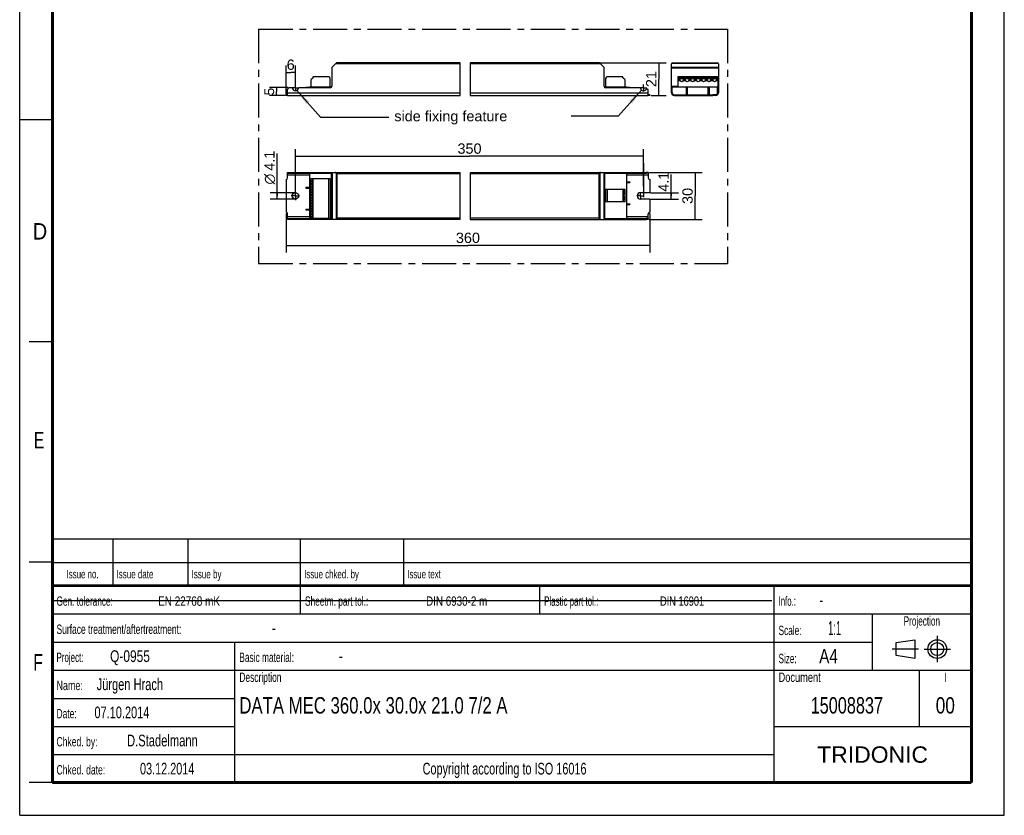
# Model space of a CAD drawing. Header units: millimetres. Extents: x 0 to 210, y 0 to 297.
# Tile 1 of 2: x 0 to 210, y 0 to 170. Entities that reach past the tile are written whole.
import ezdxf
from ezdxf.enums import TextEntityAlignment as Align

# ---------------------------------------------------------------- set-up
doc = ezdxf.new("R2010")
doc.units = ezdxf.units.MM
doc.header["$LTSCALE"] = 19.36
doc.linetypes.add('CENTER', pattern=[0.6, 0.375, -0.075, 0.075, -0.075])
doc.layers.get('0').update_dxf_attribs({"linetype": 'CONTINUOUS'})
for name, color, linetype in [('DEFAULT_1', 7, 'CENTER'), ('Z_AXIS', 7, 'CONTINUOUS'), ('Z_DIM_2D', 7, 'CONTINUOUS'), ('Z_NOTICE', 7, 'CONTINUOUS')]:
    doc.layers.add(name, color=color, linetype=linetype)
doc.styles.get("Standard").update_dxf_attribs({"font": 'txt', "width": 0.7})
doc.styles.add('TEXTSTYLE_2', font='txt', dxfattribs={"width": 0.75})
doc.styles.add('TEXTSTYLE_3', font='helveticaneueltw1g-ltcn.otf')
doc.styles.add('TEXTSTYLE_4', font='gdt', dxfattribs={"width": 0.7})
doc.styles.add('TEXTSTYLE_5', font='arial.ttf')
doc.dimstyles.new('DIMSTYLE_1', dxfattribs={"dimtxt": 2.2, "dimasz": 3.5, "dimexe": 1.5, "dimexo": 0, "dimgap": 0.55, "dimtad": 1, "dimdec": 1, "dimlfac": 3, "dimdsep": 46, "dimtxsty": 'TEXTSTYLE_3', "dimblk": '_FILLED', "dimblk1": '_FILLED', "dimblk2": '_FILLED', "dimcen": 0.09, "dimclrt": 5, "dimadec": 0, "dimazin": 0, "dimtp": 0.1, "dimtm": 0.1, "dimtfac": 1, "dimtdec": 1, "dimtofl": 0, "dimtmove": 0, "dimatfit": 3, "dimldrblk": '_FILLED', "dimfxl": 1, "dimtolj": 1, "dimarcsym": 0})
doc.dimstyles.new('DIMSTYLE_2', dxfattribs={"dimtxt": 2.2, "dimasz": 3.5, "dimexe": 1.5, "dimexo": 0, "dimgap": 0.55, "dimtad": 1, "dimdec": 1, "dimlfac": 3, "dimdsep": 46, "dimtxsty": 'TEXTSTYLE_3', "dimblk": '_FILLED', "dimblk1": '_FILLED', "dimblk2": '_FILLED', "dimcen": 0.09, "dimclrt": 5, "dimadec": 0, "dimazin": 0, "dimtp": 0.2, "dimtm": 0.2, "dimtfac": 1, "dimtdec": 1, "dimtofl": 0, "dimtmove": 0, "dimatfit": 3, "dimldrblk": '_FILLED', "dimfxl": 1, "dimtolj": 1, "dimarcsym": 0})
doc.dimstyles.new('DIMSTYLE_3', dxfattribs={"dimtxt": 2.2, "dimasz": 3.5, "dimexe": 1.5, "dimexo": 0, "dimgap": 0.55, "dimtad": 1, "dimdec": 1, "dimlfac": 3, "dimdsep": 46, "dimtxsty": 'TEXTSTYLE_3', "dimblk": '_FILLED', "dimblk1": '_FILLED', "dimblk2": '_FILLED', "dimcen": 0.09, "dimclrt": 5, "dimadec": 0, "dimazin": 0, "dimtp": 0.5, "dimtm": 0.5, "dimtfac": 1, "dimtdec": 1, "dimtofl": 0, "dimtmove": 0, "dimatfit": 3, "dimldrblk": '_FILLED', "dimfxl": 1, "dimtolj": 1, "dimarcsym": 0})
doc.dimstyles.new('DIMSTYLE_4', dxfattribs={"dimtxt": 2.1, "dimasz": 3.5, "dimexe": 1.5, "dimexo": 0, "dimgap": 0.525, "dimtad": 1, "dimdec": 1, "dimlfac": 3, "dimdsep": 46, "dimtxsty": 'TEXTSTYLE_3', "dimblk": '_FILLED', "dimblk1": '_FILLED', "dimblk2": '_FILLED', "dimcen": 0.09, "dimclrt": 5, "dimadec": 0, "dimazin": 0, "dimtp": 0.1, "dimtm": 0.1, "dimtfac": 1, "dimtdec": 1, "dimtofl": 0, "dimtmove": 0, "dimatfit": 3, "dimldrblk": '_FILLED', "dimfxl": 1, "dimtolj": 1, "dimarcsym": 0})
doc.dimstyles.get("Standard").update_dxf_attribs({"dimtxt": 3.5, "dimasz": 3.5, "dimexe": 1.5, "dimexo": 0, "dimtad": 1, "dimdec": 3, "dimdsep": 46, "dimtxsty": 'STANDARD', "dimblk": '_FILLED', "dimblk1": '_FILLED', "dimblk2": '_FILLED', "dimcen": 0.09, "dimclrt": 5, "dimadec": 0, "dimazin": 0, "dimtol": 1, "dimtp": 0.001, "dimtm": 0.001, "dimtfac": 1, "dimtdec": 3, "dimtofl": 0, "dimtmove": 0, "dimatfit": 3, "dimldrblk": '_FILLED', "dimfxl": 1, "dimtolj": 1, "dimarcsym": 0})

# ---------------------------------------------------------------- blocks, each defined once
blk = doc.blocks.new('SYMBOL_2_BL0', base_point=(192.31, 35.47))
at = {"color": 2, "linetype": 'CONTINUOUS'}
for p, q in [((186.91, 36.87), (190.91, 37.47)), ((186.91, 34.07), (186.91, 36.87)), ((190.91, 37.47), (190.91, 33.47)), ((190.91, 33.47), (186.91, 34.07))]:
    blk.add_line(p, q, dxfattribs=at)
for radius in [2, 1.4]:
    blk.add_circle((195.71, 35.47), radius, dxfattribs=at)
at = {"layer": 'DEFAULT_1', "color": 2, "linetype": 'CENTER'}
for p, q in [((195.71, 38.27), (195.71, 32.67)), ((191.71, 35.47), (186.11, 35.47)), ((192.91, 35.47), (198.5, 35.47))]:
    blk.add_line(p, q, dxfattribs=at)
blk = doc.blocks.new('*D0')
at = {"layer": 'Z_DIM_2D', "color": 2, "linetype": 'CONTINUOUS'}
for p, q in [((138.98, 132.16), (138.98, 136.74)), ((134.57, 132.85), (140.48, 132.85)), ((138.98, 132.85), (138.98, 132.16)), ((134.54, 131.48), (140.48, 131.48)), ((138.98, 131.48), (138.98, 132.16))]:
    blk.add_line(p, q, dxfattribs=at)
at = {"layer": 'Z_DIM_2D', "color": 5, "linetype": 'CONTINUOUS', "style": 'TEXTSTYLE_3'}
blk.add_text('4.1', height=2.2, rotation=90, dxfattribs=at).set_placement((138.43, 133.04))
blk = doc.blocks.new('_FILLED')
at = {"color": 0, "linetype": 'BYBLOCK'}
blk.add_solid([(0, 0), (-1, 0.125), (-1, -0.125)], dxfattribs=at)
blk = doc.blocks.new('_NONE')
blk = doc.blocks.new('*D1')
at = {"layer": 'Z_DIM_2D', "color": 2, "linetype": 'CONTINUOUS'}
for p, q in [((54.92, 132.16), (54.92, 141.22)), ((58.8, 132.85), (53.42, 132.85)), ((54.92, 132.85), (54.92, 132.16)), ((58.8, 131.48), (53.42, 131.48)), ((54.92, 131.48), (54.92, 132.16))]:
    blk.add_line(p, q, dxfattribs=at)
at = {"layer": 'Z_DIM_2D', "color": 5, "linetype": 'CONTINUOUS'}
for s, style, p in [('4.1', 'TEXTSTYLE_3', (54.37, 137.53)), ('n', 'TEXTSTYLE_4', (54.37, 134.6))]:
    blk.add_text(s, height=2.2, rotation=90, dxfattribs=dict(at, style=style)).set_placement(p)
blk = doc.blocks.new('*D2')
at = {"layer": 'Z_DIM_2D', "color": 2, "linetype": 'CONTINUOUS'}
for p, q in [((123.79, 160.59), (137.85, 160.59)), ((136.35, 160.59), (136.35, 157.09)), ((136.35, 153.59), (136.35, 157.09)), ((134.7, 153.59), (137.85, 153.59))]:
    blk.add_line(p, q, dxfattribs=at)
at = {"layer": 'Z_DIM_2D', "color": 5, "linetype": 'CONTINUOUS', "style": 'TEXTSTYLE_3'}
blk.add_text('21', height=2.2, rotation=90, dxfattribs=at).set_placement((135.8, 157.09), align=Align.CENTER)
blk = doc.blocks.new('*D3')
at = {"layer": 'Z_DIM_2D', "color": 2, "linetype": 'CONTINUOUS'}
for p, q in [((56.8, 153.86), (56.8, 160.01)), ((58.8, 155.9), (58.8, 160.01)), ((56.8, 158.51), (57.8, 158.51)), ((58.8, 158.51), (57.8, 158.51))]:
    blk.add_line(p, q, dxfattribs=at)
at = {"layer": 'Z_DIM_2D', "color": 5, "linetype": 'CONTINUOUS', "style": 'TEXTSTYLE_3'}
blk.add_text('6', height=2.2, dxfattribs=at).set_placement((57.8, 159.06), align=Align.CENTER)
blk = doc.blocks.new('*D4')
at = {"layer": 'Z_DIM_2D', "color": 2, "linetype": 'CONTINUOUS'}
for p, q in [((56.8, 128.44), (56.8, 120.07)), ((134.41, 128.44), (134.41, 120.07)), ((56.8, 121.57), (95.6, 121.57)), ((134.41, 121.57), (95.6, 121.57))]:
    blk.add_line(p, q, dxfattribs=at)
at = {"layer": 'Z_DIM_2D', "color": 5, "linetype": 'CONTINUOUS', "style": 'TEXTSTYLE_3'}
blk.add_text('360', height=2.2, dxfattribs=at).set_placement((95.6, 122.12), align=Align.CENTER)
blk = doc.blocks.new('*D5')
at = {"layer": 'Z_DIM_2D', "color": 2, "linetype": 'CONTINUOUS'}
for p, q in [((134.24, 137.16), (145.59, 137.16)), ((144.09, 137.16), (144.09, 132.16)), ((144.09, 127.16), (144.09, 132.16)), ((134.23, 127.16), (145.59, 127.16))]:
    blk.add_line(p, q, dxfattribs=at)
at = {"layer": 'Z_DIM_2D', "color": 5, "linetype": 'CONTINUOUS', "style": 'TEXTSTYLE_3'}
blk.add_text('30', height=2.2, rotation=90, dxfattribs=at).set_placement((143.54, 132.16), align=Align.CENTER)
blk = doc.blocks.new('*D6')
at = {"layer": 'Z_DIM_2D', "color": 2, "linetype": 'CONTINUOUS'}
for p, q in [((58.8, 133.05), (58.8, 142.11)), ((133.07, 134.27), (133.07, 142.11)), ((58.8, 140.61), (95.94, 140.61)), ((133.07, 140.61), (95.94, 140.61))]:
    blk.add_line(p, q, dxfattribs=at)
at = {"layer": 'Z_DIM_2D', "color": 5, "linetype": 'CONTINUOUS', "style": 'TEXTSTYLE_3'}
blk.add_text('350', height=2.2, dxfattribs=at).set_placement((95.94, 141.16), align=Align.CENTER)
blk = doc.blocks.new('*D7')
at = {"layer": 'Z_DIM_2D', "color": 2, "linetype": 'CONTINUOUS'}
for p, q in [((57.27, 155.26), (53.28, 155.26)), ((56.67, 153.59), (53.28, 153.59)), ((54.78, 155.26), (54.78, 154.42)), ((54.78, 153.59), (54.78, 154.42))]:
    blk.add_line(p, q, dxfattribs=at)
at = {"layer": 'Z_DIM_2D', "color": 5, "linetype": 'CONTINUOUS', "style": 'TEXTSTYLE_3'}
blk.add_text('5', height=2.1, rotation=90, dxfattribs=at).set_placement((54.26, 154.42), align=Align.CENTER)

msp = doc.modelspace()

# ---------------------------------------------------------------- linework, layer by layer
at = {"color": 2, "linetype": 'CONTINUOUS'}
for p, q in [((0, 0), (0, 297)), ((210, 0), (210, 297)), ((93.95, 153.588), (93.95, 160.588)), ((96.061, 160.588), (96.061, 153.588)), ((0, 148.5), (7, 148.5)), ((93.95, 127.165), (93.95, 137.165)), ((96.061, 137.165), (96.061, 127.165)), ((7, 101), (2, 101)), ((6.914, 48.96), (6.914, 58.96)), ((6.914, 58.96), (202.914, 58.96)), ((19.914, 48.96), (19.914, 58.96)), ((35.914, 48.96), (35.914, 58.96)), ((59.914, 48.96), (59.914, 58.96)), ((81.914, 48.96), (81.914, 58.96)), ((202.914, 48.96), (202.914, 58.96)), ((7, 54), (2, 54)), ((6.914, 53.96), (202.914, 53.96)), ((6.914, 6.96), (6.914, 48.96)), ((6.914, 48.96), (202.914, 48.96)), ((6.914, 48.96), (202.914, 48.96)), ((59.914, 42.96), (59.914, 48.96)), ((110.914, 42.96), (110.914, 48.96)), ((160.914, 6.96), (160.914, 48.96)), ((202.914, 6.96), (202.914, 48.96)), ((6.914, 42.96), (202.914, 42.96)), ((181.914, 30.96), (181.914, 42.96)), ((6.914, 36.96), (181.914, 36.96)), ((45.914, 6.96), (45.914, 36.96)), ((6.914, 30.96), (202.914, 30.96)), ((191.914, 18.96), (191.914, 30.96)), ((6.914, 24.96), (45.914, 24.96)), ((6.914, 18.96), (45.914, 18.96)), ((160.914, 18.96), (202.914, 18.96)), ((6.914, 12.96), (160.914, 12.96)), ((7, 7), (2, 7)), ((6.914, 6.96), (202.914, 6.96)), ((0, 0), (210, 0))]:
    msp.add_line(p, q, dxfattribs=at)
at = {"color": 7, "linetype": 'CONTINUOUS'}
for p, q in [((66.636, 159.657), (67.499, 160.52)), ((93.95, 160.588), (67.664, 160.588)), ((123.544, 160.588), (96.061, 160.588)), ((123.709, 160.52), (124.572, 159.657)), ((139.019, 154.122), (139.019, 160.355)), ((139.252, 160.588), (148.785, 160.588)), ((149.019, 160.355), (149.019, 154.122)), ((66.567, 159.492), (66.567, 155.588)), ((124.641, 155.588), (124.641, 159.492)), ((61.801, 155.405), (61.801, 155.255)), ((66.234, 155.405), (66.512, 155.405)), ((124.696, 155.405), (129.407, 155.405)), ((129.407, 155.405), (129.407, 155.255)), ((139.185, 154.122), (139.185, 155.405)), ((139.185, 155.405), (148.852, 155.405)), ((148.852, 154.122), (148.852, 155.405)), ((57.134, 153.588), (57.134, 154.922)), ((57.134, 153.588), (93.95, 153.588)), ((57.984, 155.255), (57.467, 155.255)), ((66.234, 155.255), (59.617, 155.255)), ((61.051, 155.355), (61.051, 155.255)), ((61.051, 155.355), (61.801, 155.355)), ((96.061, 153.588), (134.074, 153.588)), ((132.257, 155.255), (124.974, 155.255)), ((129.407, 155.355), (130.157, 155.355)), ((130.157, 155.255), (130.157, 155.355)), ((134.074, 153.588), (134.074, 154.678)), ((139.019, 155.255), (139.185, 155.255)), ((139.552, 153.755), (140.185, 153.755)), ((139.552, 153.588), (140.185, 153.588)), ((142.185, 153.755), (142.185, 155.355)), ((142.185, 155.355), (142.352, 155.355)), ((142.352, 155.355), (142.352, 153.755)), ((146.852, 155.355), (147.019, 155.355)), ((146.852, 153.755), (146.852, 155.355)), ((147.019, 155.355), (147.019, 153.755)), ((148.485, 153.755), (147.852, 153.755)), ((148.485, 153.588), (147.852, 153.588)), ((148.852, 155.255), (149.019, 155.255)), ((57.134, 135.998), (57.134, 137.165)), ((57.134, 137.165), (93.95, 137.165)), ((57.134, 136.998), (66.512, 136.998)), ((61.801, 136.998), (61.801, 127.332)), ((66.512, 127.332), (66.512, 136.998)), ((66.567, 137.165), (66.567, 127.165)), ((96.061, 137.165), (133.597, 137.165)), ((124.641, 137.165), (124.641, 127.165)), ((124.696, 136.998), (133.597, 136.998)), ((124.696, 136.998), (124.696, 127.332)), ((129.407, 136.998), (129.407, 127.332)), ((134.074, 136.998), (134.074, 135.998)), ((129.407, 135.165), (130.157, 135.165)), ((129.407, 134.998), (130.157, 134.998)), ((130.157, 135.165), (130.157, 134.998)), ((61.051, 133.998), (61.051, 133.832)), ((61.051, 133.998), (61.801, 133.998)), ((61.051, 133.832), (61.801, 133.832)), ((129.407, 130.498), (130.157, 130.498)), ((129.407, 130.332), (130.157, 130.332)), ((130.157, 130.498), (130.157, 130.332)), ((57.134, 127.165), (57.134, 128.332)), ((61.051, 129.332), (61.051, 129.165)), ((61.051, 129.332), (61.801, 129.332)), ((61.051, 129.165), (61.801, 129.165)), ((134.074, 127.332), (134.074, 128.332)), ((57.134, 127.332), (61.801, 127.332)), ((93.95, 127.165), (57.134, 127.165)), ((66.234, 127.332), (66.512, 127.332)), ((96.061, 127.165), (133.597, 127.165)), ((124.696, 127.332), (133.597, 127.332)), ((7.1, 45.829), (160.431, 45.819))]:
    msp.add_line(p, q, dxfattribs=at)
at = {"color": 9, "linetype": 'CONTINUOUS'}
for p, q in [((93.95, 160.355), (67.334, 160.355)), ((123.874, 160.355), (96.061, 160.355)), ((139.019, 159.657), (149.019, 159.657)), ((139.087, 160.52), (148.95, 160.52)), ((139.019, 159.492), (149.019, 159.492)), ((139.019, 155.588), (140.402, 155.588)), ((148.869, 155.588), (149.019, 155.588)), ((57.134, 154.122), (93.95, 154.122)), ((96.061, 154.122), (134.074, 154.122)), ((139.019, 154.922), (139.185, 154.922)), ((148.852, 154.922), (149.019, 154.922)), ((57.134, 136.632), (61.801, 136.632)), ((57.467, 137.165), (57.467, 136.998)), ((57.984, 136.998), (57.984, 137.165)), ((58.147, 136.998), (58.147, 137.165)), ((59.454, 137.165), (59.454, 136.998)), ((59.617, 137.165), (59.617, 136.998)), ((66.234, 137.165), (66.234, 136.998)), ((66.636, 137.165), (66.636, 127.165)), ((67.499, 137.097), (67.499, 127.233)), ((67.664, 136.932), (67.664, 127.398)), ((67.664, 136.932), (93.95, 136.932)), ((96.061, 136.932), (123.544, 136.932)), ((123.544, 136.932), (123.544, 127.398)), ((123.709, 137.097), (123.709, 127.233)), ((124.572, 137.165), (124.572, 127.165)), ((124.974, 136.998), (124.974, 137.165)), ((129.407, 136.632), (134.074, 136.632)), ((132.257, 136.998), (132.257, 137.165)), ((132.421, 136.998), (132.421, 137.165)), ((61.801, 127.698), (57.134, 127.698)), ((57.467, 127.332), (57.467, 127.165)), ((57.984, 127.165), (57.984, 127.332)), ((58.147, 127.165), (58.147, 127.332)), ((59.454, 127.332), (59.454, 127.165)), ((59.617, 127.332), (59.617, 127.165)), ((66.234, 127.315), (66.234, 127.165)), ((93.95, 127.398), (67.664, 127.398)), ((123.544, 127.398), (96.061, 127.398)), ((124.974, 127.165), (124.974, 127.332)), ((134.074, 127.698), (129.407, 127.698)), ((132.257, 127.165), (132.257, 127.332)), ((132.421, 127.165), (132.421, 127.332))]:
    msp.add_line(p, q, dxfattribs=at)
at = {"color": 7, "linetype": 'CONTINUOUS'}
for points, const_width in [([(7, 7), (7, 290)], 0.7), ([(203, 7), (203, 290)], 0.7), ([(7, 49), (203, 49)], 0.5), ([(7, 7), (203, 7)], 0.7)]:
    msp.add_lwpolyline(points, dxfattribs=dict(at, const_width=const_width))
for points in [[(67.499, 137.097), (67.478, 137.116), (67.454, 137.132), (67.427, 137.145), (67.398, 137.156), (67.367, 137.162), (67.334, 137.165)], [(67.55, 137.045), (67.524, 137.072), (67.499, 137.097)], [(67.664, 136.932), (67.635, 136.961), (67.606, 136.989), (67.55, 137.045)], [(123.658, 137.045), (123.602, 136.989), (123.573, 136.961), (123.544, 136.932)], [(123.709, 137.097), (123.684, 137.072), (123.658, 137.045)], [(123.874, 137.165), (123.841, 137.162), (123.81, 137.156), (123.781, 137.145), (123.754, 137.132), (123.73, 137.116), (123.709, 137.097)], [(67.334, 127.165), (67.367, 127.168), (67.398, 127.174), (67.427, 127.184), (67.454, 127.198), (67.478, 127.214), (67.499, 127.233)], [(67.55, 127.285), (67.524, 127.258), (67.499, 127.233)], [(67.664, 127.398), (67.635, 127.369), (67.606, 127.34), (67.55, 127.285)], [(123.544, 127.398), (123.573, 127.369), (123.602, 127.34), (123.658, 127.285)], [(123.658, 127.285), (123.684, 127.258), (123.709, 127.233)], [(123.709, 127.233), (123.73, 127.214), (123.754, 127.198), (123.781, 127.184), (123.81, 127.174), (123.841, 127.168), (123.874, 127.165)]]:
    msp.add_lwpolyline(points, dxfattribs=at)
for centre, radius, start, end in [((66.801, 159.492), 0.233, 135, 180), ((67.664, 160.355), 0.233, 90, 135), ((123.544, 160.355), 0.233, 45, 90), ((124.407, 159.492), 0.233, 0, 45), ((139.252, 160.355), 0.233, 90, 180), ((148.785, 160.355), 0.233, 0, 90), ((66.234, 155.588), 0.333, 270, 360), ((124.974, 155.588), 0.333, 180, 270), ((57.467, 154.922), 0.333, 90, 180), ((57.984, 155.088), 0.167, 11.53696, 90), ((58.801, 155.255), 0.667, 191.53696, 348.46304), ((59.617, 155.088), 0.167, 90, 168.46304), ((132.257, 155.088), 0.167, 11.53696, 90), ((133.074, 155.255), 0.667, 191.53696, 321.61591), ((139.552, 154.122), 0.533, 180, 270), ((139.552, 154.122), 0.367, 180, 270), ((148.485, 154.122), 0.533, 270, 360), ((148.485, 154.122), 0.367, 270, 360)]:
    msp.add_arc(centre, radius, start, end, dxfattribs=at)
at = {"layer": 'DEFAULT_1', "color": 5, "linetype": 'CENTER'}
for p, q in [((50.967, 167.757), (50.967, 117.744)), ((50.967, 167.757), (150.982, 167.757)), ((150.982, 167.757), (150.982, 117.744)), ((50.967, 117.744), (150.982, 117.744))]:
    msp.add_line(p, q, dxfattribs=at)
at = {"layer": 'Z_AXIS', "color": 7, "linetype": 'CONTINUOUS'}
for p, q in [((65.901, 157.538), (62.601, 157.538)), ((128.607, 157.538), (125.307, 157.538)), ((140.402, 157.538), (140.402, 155.405)), ((148.869, 157.538), (140.402, 157.538)), ((148.869, 157.538), (148.869, 155.405)), ((61.801, 155.405), (66.234, 155.405)), ((62.067, 156.734), (62.067, 155.405)), ((62.505, 157.309), (62.165, 156.97)), ((62.534, 157.472), (62.534, 157.38)), ((66.234, 155.405), (66.234, 157.205)), ((124.974, 157.205), (124.974, 155.405)), ((128.674, 157.38), (128.674, 157.472)), ((129.043, 156.969), (128.703, 157.309)), ((129.141, 155.405), (129.141, 156.734)), ((148.869, 155.405), (148.852, 155.405)), ((56.801, 153.588), (56.801, 153.755)), ((57.134, 153.755), (56.801, 153.755)), ((57.134, 153.588), (56.801, 153.588)), ((134.407, 153.755), (134.074, 153.755)), ((134.407, 153.588), (134.074, 153.588)), ((134.407, 153.755), (134.407, 153.588)), ((140.185, 153.755), (147.852, 153.755)), ((140.185, 153.588), (147.852, 153.588)), ((140.519, 153.588), (140.519, 153.755)), ((143.335, 153.588), (143.335, 153.755)), ((144.702, 153.588), (144.702, 153.755)), ((147.519, 153.588), (147.519, 153.755)), ((134.074, 137.165), (133.597, 137.165)), ((133.597, 136.998), (133.597, 137.165)), ((134.074, 136.998), (133.597, 136.998)), ((134.074, 137.165), (134.074, 136.998)), ((56.801, 135.665), (56.801, 132.848)), ((62.067, 127.315), (62.067, 135.782)), ((66.234, 135.782), (62.067, 135.782)), ((62.534, 127.315), (62.534, 135.782)), ((66.234, 135.782), (66.234, 127.315)), ((134.407, 135.665), (134.407, 132.848)), ((56.801, 132.848), (56.834, 132.848)), ((56.901, 131.548), (56.901, 132.782)), ((129.141, 133.515), (124.974, 133.515)), ((124.974, 133.515), (124.974, 130.882)), ((128.674, 133.515), (128.674, 130.882)), ((129.141, 130.882), (129.141, 133.515)), ((134.407, 132.848), (132.407, 132.848)), ((56.801, 131.482), (56.801, 128.665)), ((56.801, 131.482), (56.834, 131.482)), ((129.141, 130.882), (124.974, 130.882)), ((134.407, 131.482), (132.407, 131.482)), ((134.407, 131.482), (134.407, 128.665)), ((61.801, 127.332), (62.067, 127.332)), ((66.234, 127.315), (62.067, 127.315)), ((134.074, 127.332), (133.597, 127.332)), ((133.597, 127.165), (133.597, 127.332)), ((134.074, 127.165), (133.597, 127.165)), ((134.074, 127.332), (134.074, 127.165))]:
    msp.add_line(p, q, dxfattribs=at)
at = {"layer": 'Z_AXIS', "color": 7, "linetype": 'CENTER'}
for p, q in [((58.801, 155.255), (58.801, 155.926)), ((133.074, 155.255), (133.074, 155.957)), ((58.801, 155.255), (58.13, 155.255)), ((58.801, 155.255), (58.801, 154.584)), ((58.801, 155.255), (59.471, 155.255)), ((133.074, 155.255), (132.372, 155.255)), ((133.074, 155.255), (133.776, 155.255)), ((133.074, 155.255), (133.074, 154.553)), ((133.074, 139.165), (133.074, 130.952)), ((58.801, 132.165), (58.801, 133.048)), ((132.407, 132.165), (132.407, 132.948)), ((58.801, 132.165), (57.918, 132.165)), ((58.801, 132.165), (58.801, 131.282)), ((58.801, 132.165), (59.683, 132.165)), ((132.407, 132.165), (131.624, 132.165)), ((132.407, 132.165), (133.19, 132.165)), ((132.407, 132.165), (132.407, 131.382))]:
    msp.add_line(p, q, dxfattribs=at)
at = {"layer": 'Z_AXIS', "color": 9, "linetype": 'CONTINUOUS'}
for p, q in [((148.869, 157.472), (140.402, 157.472)), ((148.869, 157.38), (140.402, 157.38)), ((148.869, 157.309), (140.402, 157.309)), ((140.848, 156.97), (140.402, 156.97)), ((140.862, 156.734), (140.402, 156.734)), ((142.029, 156.734), (141.542, 156.734)), ((142.015, 156.97), (141.555, 156.97)), ((143.195, 156.734), (142.708, 156.734)), ((143.182, 156.97), (142.722, 156.97)), ((144.362, 156.734), (143.875, 156.734)), ((144.348, 156.97), (143.889, 156.97)), ((145.529, 156.734), (145.042, 156.734)), ((145.515, 156.97), (145.055, 156.97)), ((146.695, 156.734), (146.208, 156.734)), ((146.682, 156.97), (146.222, 156.97)), ((147.862, 156.734), (147.375, 156.734)), ((147.848, 156.97), (147.389, 156.97)), ((148.869, 156.734), (148.542, 156.734)), ((148.869, 156.97), (148.555, 156.97)), ((140.185, 153.755), (140.185, 153.588)), ((143.402, 153.755), (143.402, 153.588)), ((144.635, 153.755), (144.635, 153.588)), ((147.852, 153.755), (147.852, 153.588)), ((62.165, 135.335), (62.165, 135.782)), ((62.165, 134.168), (62.165, 134.628)), ((62.505, 127.315), (62.505, 135.782)), ((62.601, 127.315), (62.601, 135.782)), ((65.901, 127.315), (65.901, 135.782)), ((62.165, 133.002), (62.165, 133.462)), ((125.307, 133.515), (125.307, 130.882)), ((128.607, 133.515), (128.607, 130.882)), ((128.703, 133.515), (128.703, 130.882)), ((129.043, 133.515), (129.043, 133.202)), ((129.043, 132.495), (129.043, 132.035)), ((62.165, 131.835), (62.165, 132.295)), ((62.165, 130.668), (62.165, 131.128)), ((129.043, 131.328), (129.043, 130.882)), ((62.165, 129.502), (62.165, 129.962)), ((62.165, 128.335), (62.165, 128.795)), ((62.165, 127.315), (62.165, 127.628))]:
    msp.add_line(p, q, dxfattribs=at)
at = {"layer": 'Z_AXIS', "color": 7, "linetype": 'CONTINUOUS'}
for points in [[(62.067, 135.321), (62.068, 135.33), (62.071, 135.337), (62.075, 135.342), (62.08, 135.346), (62.088, 135.348), (62.097, 135.348)], [(62.097, 134.615), (62.088, 134.616), (62.08, 134.618), (62.075, 134.621), (62.07, 134.627), (62.068, 134.634), (62.067, 134.642)], [(62.097, 135.348), (62.11, 135.347), (62.126, 135.345)], [(62.126, 134.619), (62.115, 134.617), (62.105, 134.615), (62.097, 134.615)], [(62.126, 135.345), (62.144, 135.341), (62.165, 135.335)], [(62.165, 134.628), (62.151, 134.624), (62.138, 134.621), (62.126, 134.619)], [(62.165, 134.628), (62.207, 134.643), (62.245, 134.661), (62.279, 134.683), (62.31, 134.707), (62.337, 134.734), (62.361, 134.763), (62.381, 134.793), (62.398, 134.824), (62.411, 134.855), (62.421, 134.887), (62.428, 134.918), (62.432, 134.95), (62.434, 134.981), (62.432, 135.012), (62.428, 135.044), (62.422, 135.075), (62.412, 135.107), (62.399, 135.138), (62.382, 135.169), (62.362, 135.2), (62.338, 135.228), (62.311, 135.256), (62.28, 135.28), (62.245, 135.302), (62.207, 135.32), (62.165, 135.335)], [(62.067, 134.155), (62.068, 134.163), (62.071, 134.17), (62.075, 134.175), (62.08, 134.179), (62.088, 134.181), (62.097, 134.182)], [(62.097, 133.448), (62.088, 133.449), (62.08, 133.451), (62.075, 133.455), (62.07, 133.46), (62.068, 133.467), (62.067, 133.475)], [(62.067, 132.988), (62.068, 132.997), (62.071, 133.003), (62.075, 133.009), (62.08, 133.012), (62.088, 133.014), (62.097, 133.015)], [(62.097, 132.282), (62.088, 132.282), (62.08, 132.284), (62.075, 132.288), (62.07, 132.293), (62.068, 132.3), (62.067, 132.309)], [(62.097, 134.182), (62.11, 134.181), (62.126, 134.178)], [(62.126, 133.452), (62.115, 133.45), (62.105, 133.449), (62.097, 133.448)], [(62.097, 133.015), (62.11, 133.014), (62.126, 133.011)], [(62.126, 134.178), (62.144, 134.174), (62.165, 134.168)], [(62.165, 133.462), (62.151, 133.458), (62.138, 133.454), (62.126, 133.452)], [(62.126, 133.011), (62.144, 133.007), (62.165, 133.002)], [(62.165, 133.462), (62.207, 133.476), (62.245, 133.494), (62.279, 133.516), (62.31, 133.541), (62.337, 133.567), (62.361, 133.596), (62.381, 133.626), (62.398, 133.657), (62.411, 133.688), (62.421, 133.72), (62.428, 133.751), (62.432, 133.783), (62.434, 133.814), (62.432, 133.846), (62.428, 133.877), (62.422, 133.909), (62.412, 133.94), (62.399, 133.972), (62.382, 134.003), (62.362, 134.033), (62.338, 134.062), (62.311, 134.089), (62.28, 134.114), (62.245, 134.135), (62.207, 134.154), (62.165, 134.168)], [(62.165, 132.295), (62.207, 132.31), (62.245, 132.328), (62.279, 132.349), (62.31, 132.374), (62.337, 132.401), (62.361, 132.429), (62.381, 132.459), (62.398, 132.49), (62.411, 132.522), (62.421, 132.553), (62.428, 132.585), (62.432, 132.616), (62.434, 132.648), (62.432, 132.679), (62.428, 132.711), (62.422, 132.742), (62.412, 132.774), (62.399, 132.805), (62.382, 132.836), (62.362, 132.866), (62.338, 132.895), (62.311, 132.922), (62.28, 132.947), (62.245, 132.969), (62.207, 132.987), (62.165, 133.002)], [(129.043, 133.202), (129.004, 133.188), (128.968, 133.172), (128.936, 133.152), (128.906, 133.13), (128.879, 133.106), (128.856, 133.08), (128.836, 133.052), (128.819, 133.024), (128.804, 132.995), (128.793, 132.966), (128.785, 132.936), (128.779, 132.907), (128.775, 132.878), (128.774, 132.848)], [(128.774, 132.848), (128.775, 132.819), (128.779, 132.79), (128.784, 132.761), (128.793, 132.732), (128.804, 132.702), (128.818, 132.674), (128.835, 132.645), (128.856, 132.618), (128.879, 132.591), (128.906, 132.567), (128.935, 132.545), (128.968, 132.525), (129.004, 132.508), (129.043, 132.495)], [(129.111, 133.215), (129.106, 133.215), (129.094, 133.214), (129.079, 133.211), (129.062, 133.207), (129.043, 133.202)], [(129.043, 132.495), (129.057, 132.491), (129.071, 132.488), (129.083, 132.485), (129.094, 132.483), (129.105, 132.482), (129.111, 132.482)], [(129.141, 133.188), (129.14, 133.197), (129.137, 133.204), (129.132, 133.21), (129.125, 133.213), (129.117, 133.215), (129.111, 133.215)], [(129.111, 132.482), (129.114, 132.482), (129.122, 132.483), (129.128, 132.485), (129.134, 132.488), (129.137, 132.493), (129.14, 132.5), (129.141, 132.509)], [(62.067, 131.821), (62.068, 131.83), (62.071, 131.837), (62.075, 131.842), (62.08, 131.846), (62.088, 131.848), (62.097, 131.848)], [(62.097, 131.115), (62.088, 131.116), (62.08, 131.118), (62.075, 131.121), (62.07, 131.127), (62.068, 131.134), (62.067, 131.142)], [(62.067, 130.655), (62.068, 130.663), (62.071, 130.67), (62.075, 130.675), (62.08, 130.679), (62.088, 130.681), (62.097, 130.682)], [(62.126, 132.285), (62.115, 132.283), (62.105, 132.282), (62.097, 132.282)], [(62.097, 131.848), (62.11, 131.847), (62.126, 131.845)], [(62.126, 131.119), (62.115, 131.117), (62.105, 131.115), (62.097, 131.115)], [(62.097, 130.682), (62.11, 130.681), (62.126, 130.678)], [(62.165, 132.295), (62.151, 132.291), (62.138, 132.288), (62.126, 132.285)], [(62.126, 131.845), (62.144, 131.841), (62.165, 131.835)], [(62.165, 131.128), (62.151, 131.124), (62.138, 131.121), (62.126, 131.119)], [(62.126, 130.678), (62.144, 130.674), (62.165, 130.668)], [(62.165, 131.128), (62.207, 131.143), (62.245, 131.161), (62.279, 131.183), (62.31, 131.207), (62.337, 131.234), (62.361, 131.263), (62.381, 131.293), (62.398, 131.324), (62.411, 131.355), (62.421, 131.387), (62.428, 131.418), (62.432, 131.45), (62.434, 131.481), (62.432, 131.512), (62.428, 131.544), (62.422, 131.575), (62.412, 131.607), (62.399, 131.638), (62.382, 131.669), (62.362, 131.7), (62.338, 131.728), (62.311, 131.756), (62.28, 131.78), (62.245, 131.802), (62.207, 131.82), (62.165, 131.835)], [(62.165, 129.962), (62.207, 129.976), (62.245, 129.994), (62.279, 130.016), (62.31, 130.041), (62.337, 130.067), (62.361, 130.096), (62.381, 130.126), (62.398, 130.157), (62.411, 130.188), (62.421, 130.22), (62.428, 130.251), (62.432, 130.283), (62.434, 130.314), (62.432, 130.346), (62.428, 130.377), (62.422, 130.409), (62.412, 130.44), (62.399, 130.472), (62.382, 130.503), (62.362, 130.533), (62.338, 130.562), (62.311, 130.589), (62.28, 130.614), (62.245, 130.635), (62.207, 130.654), (62.165, 130.668)], [(129.043, 132.035), (129.004, 132.022), (128.968, 132.005), (128.936, 131.986), (128.906, 131.963), (128.879, 131.939), (128.856, 131.913), (128.836, 131.886), (128.819, 131.857), (128.804, 131.828), (128.793, 131.799), (128.785, 131.77), (128.779, 131.74), (128.775, 131.711), (128.774, 131.682)], [(128.774, 131.682), (128.775, 131.653), (128.779, 131.623), (128.784, 131.594), (128.793, 131.565), (128.804, 131.536), (128.818, 131.507), (128.835, 131.478), (128.856, 131.451), (128.879, 131.425), (128.906, 131.4), (128.935, 131.378), (128.968, 131.358), (129.004, 131.342), (129.043, 131.328)], [(129.111, 132.048), (129.106, 132.048), (129.094, 132.047), (129.079, 132.044), (129.062, 132.04), (129.043, 132.035)], [(129.043, 131.328), (129.057, 131.324), (129.071, 131.321), (129.083, 131.318), (129.094, 131.316), (129.105, 131.315), (129.111, 131.315)], [(129.141, 132.021), (129.14, 132.031), (129.137, 132.038), (129.132, 132.043), (129.125, 132.046), (129.117, 132.048), (129.111, 132.048)], [(129.111, 131.315), (129.114, 131.315), (129.122, 131.316), (129.128, 131.318), (129.134, 131.322), (129.137, 131.327), (129.14, 131.334), (129.141, 131.342)], [(62.097, 129.948), (62.088, 129.949), (62.08, 129.951), (62.075, 129.955), (62.07, 129.96), (62.068, 129.967), (62.067, 129.975)], [(62.067, 129.488), (62.068, 129.497), (62.071, 129.503), (62.075, 129.509), (62.08, 129.512), (62.088, 129.514), (62.097, 129.515)], [(62.097, 128.782), (62.088, 128.782), (62.08, 128.784), (62.075, 128.788), (62.07, 128.793), (62.068, 128.8), (62.067, 128.809)], [(62.067, 128.321), (62.068, 128.33), (62.071, 128.337), (62.075, 128.342), (62.08, 128.346), (62.088, 128.348), (62.097, 128.348)], [(62.126, 129.952), (62.115, 129.95), (62.105, 129.949), (62.097, 129.948)], [(62.097, 129.515), (62.11, 129.514), (62.126, 129.511)], [(62.126, 128.785), (62.115, 128.783), (62.105, 128.782), (62.097, 128.782)], [(62.097, 128.348), (62.11, 128.347), (62.126, 128.345)], [(62.165, 129.962), (62.151, 129.958), (62.138, 129.954), (62.126, 129.952)], [(62.126, 129.511), (62.144, 129.507), (62.165, 129.502)], [(62.165, 128.795), (62.151, 128.791), (62.138, 128.788), (62.126, 128.785)], [(62.126, 128.345), (62.144, 128.341), (62.165, 128.335)], [(62.165, 128.795), (62.207, 128.81), (62.245, 128.828), (62.279, 128.849), (62.31, 128.874), (62.337, 128.901), (62.361, 128.929), (62.381, 128.959), (62.398, 128.99), (62.411, 129.022), (62.421, 129.053), (62.428, 129.085), (62.432, 129.116), (62.434, 129.148), (62.432, 129.179), (62.428, 129.211), (62.422, 129.242), (62.412, 129.274), (62.399, 129.305), (62.382, 129.336), (62.362, 129.366), (62.338, 129.395), (62.311, 129.422), (62.28, 129.447), (62.245, 129.469), (62.207, 129.487), (62.165, 129.502)], [(62.165, 127.628), (62.207, 127.643), (62.245, 127.661), (62.279, 127.683), (62.31, 127.707), (62.337, 127.734), (62.361, 127.763), (62.381, 127.793), (62.398, 127.824), (62.411, 127.855), (62.421, 127.887), (62.428, 127.918), (62.432, 127.95), (62.434, 127.981), (62.432, 128.012), (62.428, 128.044), (62.422, 128.075), (62.412, 128.107), (62.399, 128.138), (62.382, 128.169), (62.362, 128.2), (62.338, 128.228), (62.311, 128.256), (62.28, 128.28), (62.245, 128.302), (62.207, 128.32), (62.165, 128.335)], [(62.097, 127.615), (62.088, 127.616), (62.08, 127.618), (62.075, 127.621), (62.07, 127.627), (62.068, 127.634), (62.067, 127.642)], [(62.126, 127.619), (62.115, 127.617), (62.105, 127.615), (62.097, 127.615)], [(62.165, 127.628), (62.151, 127.624), (62.138, 127.621), (62.126, 127.619)]]:
    msp.add_lwpolyline(points, dxfattribs=at)
for centre, radius in [((141.202, 156.872), 0.367), ((142.369, 156.872), 0.367), ((143.535, 156.872), 0.367), ((144.702, 156.872), 0.367), ((145.869, 156.872), 0.367), ((147.035, 156.872), 0.367), ((148.202, 156.872), 0.367), ((58.801, 132.165), 0.683)]:
    msp.add_circle(centre, radius, dxfattribs=at)
for centre, radius, start, end in [((62.601, 157.472), 0.0667, 90, 180), ((65.901, 157.205), 0.333, 0, 90), ((125.307, 157.205), 0.333, 90, 180), ((128.607, 157.472), 0.0667, 0, 90), ((62.401, 156.734), 0.333, 135, 180), ((62.434, 157.38), 0.1, 315, 360), ((128.774, 157.38), 0.1, 180, 225), ((128.807, 156.734), 0.333, 0, 45), ((133.807, 154.678), 0.267, 0, 142.21684), ((56.801, 135.998), 0.333, 270, 360), ((134.407, 135.998), 0.333, 180, 270), ((56.834, 132.782), 0.0667, 0, 90), ((132.407, 132.165), 0.683, 90, 270), ((56.834, 131.548), 0.0667, 270, 360), ((56.801, 128.332), 0.333, 0, 90), ((134.407, 128.332), 0.333, 90, 180)]:
    msp.add_arc(centre, radius, start, end, dxfattribs=at)

# ---------------------------------------------------------------- block references
at = {"color": 2, "linetype": 'CONTINUOUS'}
msp.add_blockref('SYMBOL_2_BL0', (192.305, 35.47), dxfattribs=at)

# ---------------------------------------------------------------- texts
at = {"color": 5, "linetype": 'CONTINUOUS', "style": 'TEXTSTYLE_2'}
for s, width, p in [('D', 0.904762, (2.807, 122.857)), ('E', 0.714286, (3.002, 78.302)), ('F', 0.714286, (2.922, 30.897))]:
    msp.add_text(s, height=3.5, dxfattribs=dict(at, width=width)).set_placement(p)
at = {"layer": 'Z_NOTICE', "color": 5, "linetype": 'CONTINUOUS', "style": 'TEXTSTYLE_3'}
msp.add_text('side fixing feature                ', height=2.2, dxfattribs=at).set_placement((117.652, 148.086), align=Align.RIGHT)
at = {"layer": 'Z_NOTICE', "color": 5, "linetype": 'CONTINUOUS', "style": 'TEXTSTYLE_2'}
for s, height, width, p in [('Issue date ', 1.8, 0.707792, (20.664, 50.56)), ('Issue by ', 1.8, 0.71164, (36.664, 50.56)), ('Issue chked. by', 1.8, 0.698413, (60.664, 50.56)), ('Issue text ', 1.8, 0.694805, (82.664, 50.56)), ('Gen. tolerance:', 2, 0.657143, (7.851, 44.71)), ('EN 22768 mK', 2, 0.792208, (29.53, 44.71)), ('Sheetm. part tol.:', 2, 0.662698, (60.851, 44.71)), ('DIN 6930-2 m', 2, 0.78373, (86.672, 44.71)), ('Plastic part tol.:', 2, 0.632275, (111.851, 44.71)), ('DIN 16901', 2, 0.73545, (136.577, 44.71)), ('Info.: ', 2, 0.622449, (161.851, 44.71)), ('-', 2.5, 0.714286, (170.565, 44.71)), ('Surface treatment/aftertreatment: ', 2, 0.67577, (7.851, 38.71)), ('Scale:  ', 2, 0.660714, (161.851, 38.46)), ('1:1', 3, 0.5, (172.422, 38.46)), ('-', 2.5, 0.714286, (53.803, 38.71)), ('Project: ', 2, 0.634921, (7.851, 32.71)), ('Q-0955', 2.5, 0.761905, (19.28, 32.71)), ('Basic material: ', 2, 0.66369, (46.851, 32.71)), ('-', 2.5, 0.714286, (68.089, 32.71)), ('Size: ', 2, 0.646825, (161.851, 32.46)), (' A4', 3, 0.809524, (169.613, 32.46)), ('Jürgen Hrach', 2.5, 0.705357, (16.422, 26.71)), ('Description', 2, 0.670996, (46.851, 28.46)), ('Document', 2, 0.738095, (161.851, 28.46)), ('Name: ', 2, 0.714286, (7.851, 26.71)), ('07.10.2014', 2.5, 0.7, (15.946, 20.71)), ('Date: ', 2, 0.674603, (7.851, 20.71)), ('Chked. by: ', 2, 0.683983, (7.851, 14.71)), ('D.Stadelmann', 2.5, 0.712302, (22.899, 14.71)), ('Chked. date: ', 2, 0.684982, (7.851, 8.71)), ('03.12.2014', 2.5, 0.692857, (25.661, 8.71))]:
    msp.add_text(s, height=height, dxfattribs=dict(at, width=width)).set_placement(p)
for s, height, width, p in [('Issue no.', 1.8, 0.698413, (13.414, 50.56)), ('Projection', 2, 0.652381, (192.414, 40.46)), ('I', 2, 0.642857, (197.414, 28.46)), ('Copyright according to ISO 16016', 2.5, 0.694196, (103.414, 8.71))]:
    msp.add_text(s, height=height, dxfattribs=dict(at, width=width)).set_placement(p, align=Align.CENTER)
at = {"layer": 'Z_NOTICE', "color": 7, "linetype": 'CONTINUOUS', "style": 'TEXTSTYLE_2', "width": 0.763393}
msp.add_text('DATA MEC 360.0x 30.0x 21.0 7/2 A', height=3.5, dxfattribs=at).set_placement((46.851, 21.71))
at = {"layer": 'Z_NOTICE', "color": 7, "linetype": 'CONTINUOUS', "style": 'TEXTSTYLE_2'}
for s, width, p in [('15008837', 0.741071, (176.414, 21.71)), ('00', 0.785714, (197.414, 21.71))]:
    msp.add_text(s, height=3.5, dxfattribs=dict(at, width=width)).set_placement(p, align=Align.CENTER)
at = {"layer": 'Z_NOTICE', "color": 5, "linetype": 'CONTINUOUS', "style": 'TEXTSTYLE_5'}
msp.add_text('TRIDONIC', height=3.5, dxfattribs=at).set_placement((181.914, 11.21), align=Align.CENTER)

# ---------------------------------------------------------------- dimensions: what is measured, and where the dimension line sits
at = {"layer": 'Z_DIM_2D', "color": 2, "linetype": 'CONTINUOUS'}
for base, p1, p2, angle, dimstyle, picture, middle in [((56.801, 158.506), (58.801, 155.905), (56.801, 153.86), 180, 'DIMSTYLE_1', '*D3', (57.801, 158.506)), ((136.351, 153.588), (123.788, 160.588), (134.701, 153.588), 270, 'DIMSTYLE_2', '*D2', (136.351, 157.088)), ((54.782, 155.255), (56.666, 153.588), (57.274, 155.255), 90, 'DIMSTYLE_4', '*D7', (54.782, 154.422)), ((144.095, 137.165), (134.232, 127.165), (134.24, 137.165), 90, 'DIMSTYLE_2', '*D5', (144.095, 132.165)), ((138.985, 132.848), (134.536, 131.482), (134.567, 132.848), 90, 'DIMSTYLE_1', '*D0', (138.985, 134.889))]:
    dim = msp.add_linear_dim(base=base, p1=p1, p2=p2, angle=angle, dimstyle=dimstyle, override={"dimblk1": 'NONE', "dimblk2": 'NONE', "dimsah": 1}, dxfattribs=at)
    dim.commit()
    dim.dimension.update_dxf_attribs({"geometry": picture, "text_midpoint": middle, "dimtype": 160})
for base, p1, p2, picture, middle in [((133.074, 140.61), (58.801, 133.048), (133.074, 134.267), '*D6', (95.937, 140.61)), ((134.407, 121.573), (56.801, 128.44), (134.407, 128.437), '*D4', (95.604, 121.573))]:
    dim = msp.add_linear_dim(base=base, p1=p1, p2=p2, dimstyle='DIMSTYLE_3', override={"dimblk1": 'NONE', "dimblk2": 'NONE', "dimsah": 1}, dxfattribs=at)
    dim.commit()
    dim.dimension.update_dxf_attribs({"geometry": picture, "text_midpoint": middle, "dimtype": 160})
dim = msp.add_linear_dim(base=(54.921, 131.482), p1=(58.801, 132.848), p2=(58.801, 131.482), angle=270, text='%%c<>', dimstyle='DIMSTYLE_1', override={"dimblk1": 'NONE', "dimblk2": 'NONE', "dimsah": 1}, dxfattribs=at)
dim.commit()
dim.dimension.update_dxf_attribs({"geometry": '*D1', "text_midpoint": (54.921, 137.911), "dimtype": 160})

# ---------------------------------------------------------------- leaders
at = {"layer": 'Z_NOTICE', "color": 2, "linetype": 'CONTINUOUS'}
for points in [[(59.144, 154.684), (64.124, 148.971), (78.739, 148.971)], [(132.641, 154.748), (127.621, 149.186), (117.652, 149.186)]]:
    msp.add_leader(points, dimstyle='STANDARD', override={"dimtad": 0}, dxfattribs=at)

doc.saveas('drawing.dxf')
